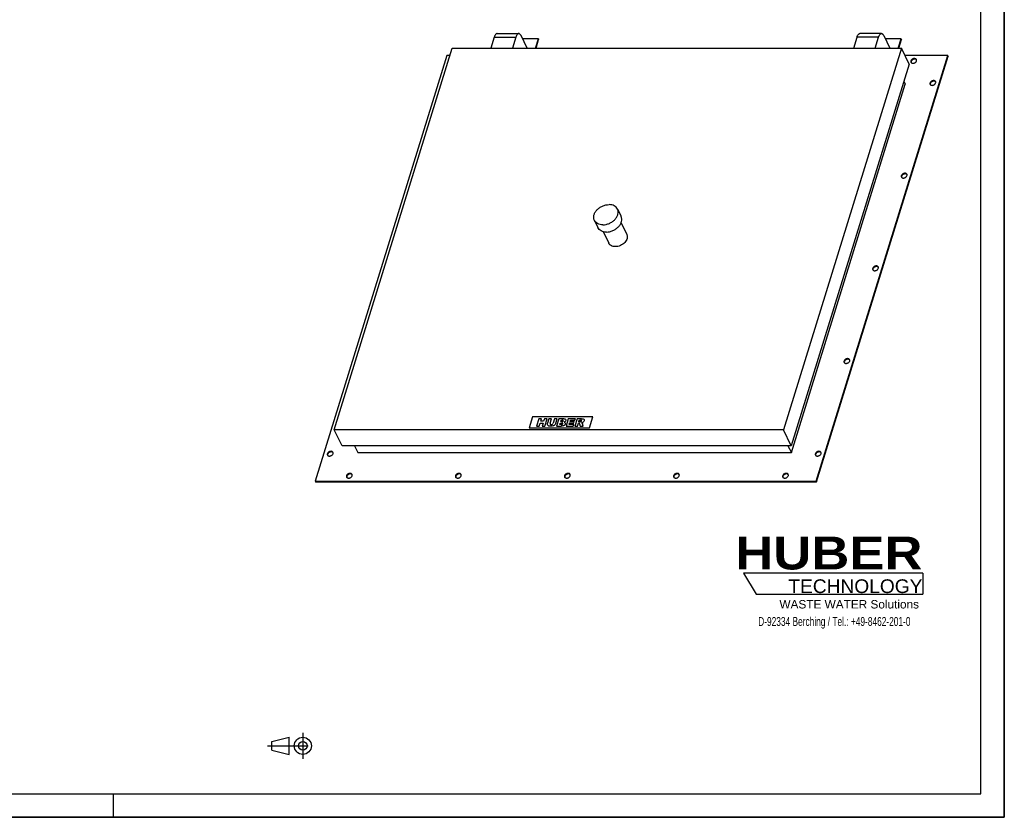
# Model space of a CAD drawing. Header units: millimetres. Extents: x 0 to 4200, y 0 to 2970.
# Tile 4 of 5: x 2100 to 4200, y 0 to 1702. Entities that reach past the tile are written whole.
import ezdxf

# ---------------------------------------------------------------- set-up
doc = ezdxf.new("R2010")
doc.units = ezdxf.units.MM
doc.header["$LTSCALE"] = 231
doc.linetypes.add('CENTER', pattern=[0.6, 0.375, -0.075, 0.075, -0.075])
doc.layers.get('0').update_dxf_attribs({"linetype": 'CONTINUOUS'})
for name, color, linetype in [('_ACHSEN', 7, 'CONTINUOUS'), ('_KURVEN', 7, 'CONTINUOUS'), ('HUBER_Logo_BL2', 7, 'CONTINUOUS')]:
    doc.layers.add(name, color=color, linetype=linetype)
doc.styles.get("Standard").update_dxf_attribs({"font": 'txt', "width": 0.7})
doc.styles.add('TEXTSTYLE_2', font='ariblk.ttf')
doc.styles.add('TEXTSTYLE_3', font='arial.ttf')

# ---------------------------------------------------------------- blocks, each defined once
blk = doc.blocks.new('HUBER_LOGO_BL2', base_point=(3837.5, 503.7))
at = {"layer": 'HUBER_Logo_BL2', "color": 5, "linetype": 'CONTINUOUS'}
for p, q in [((4026.4, 521), (3643.9, 521)), ((3643.9, 521), (3670.9, 476)), ((4026.4, 521), (4026.4, 476)), ((3670.9, 476), (4026.4, 476))]:
    blk.add_line(p, q, dxfattribs=at)
at = {"layer": 'HUBER_Logo_BL2', "color": 2, "linetype": 'CONTINUOUS', "attachment_point": 3, "line_spacing_factor": 0.78}
for s, insert, char_height, width, style in [('HUBER\\P\\fArial;\\H29.25;TECHNOLOGY ', (4025.4, 599.1), 70.2, 387.672, 'TEXTSTYLE_2'), ('WASTE WATER Solutions', (4018, 463.6), 18, 297.033, 'TEXTSTYLE_3')]:
    blk.add_mtext(s, dxfattribs=dict(at, insert=insert, char_height=char_height, width=width, style=style))
at = {"layer": 'HUBER_Logo_BL2', "color": 2, "linetype": 'CONTINUOUS', "insert": (3837.5, 427.4), "char_height": 19, "width": 810.893, "attachment_point": 2, "line_spacing_factor": 0.96}
blk.add_mtext('D-92334 Berching / Tel.: +49-8462-201-0', dxfattribs=at)
blk = doc.blocks.new('PROJEKTIONSMETHODE_1_BL3', base_point=(2680, 152.5))
at = {"color": 2, "linetype": 'CONTINUOUS'}
for p, q in [((2637.8, 161.7), (2674.5, 170.8)), ((2674.5, 134.2), (2674.5, 170.8)), ((2637.8, 143.3), (2637.8, 161.7)), ((2637.8, 143.3), (2674.5, 134.2))]:
    blk.add_line(p, q, dxfattribs=at)
at = {"color": 2, "linetype": 'CENTER'}
for p, q in [((2703.8, 180), (2703.8, 125)), ((2628.7, 152.5), (2731.3, 152.5))]:
    blk.add_line(p, q, dxfattribs=at)
at = {"color": 2, "linetype": 'CONTINUOUS'}
for radius in [18.3, 9.17]:
    blk.add_circle((2703.8, 152.5), radius, dxfattribs=at)

msp = doc.modelspace()

# ---------------------------------------------------------------- linework, layer by layer
at = {"color": 7, "linetype": 'CONTINUOUS'}
for p, q in [((4200, 0), (4200, 2970)), ((3112.212, 1664.925), (3105.053, 1641.759)), ((3118.313, 1672.493), (3164.366, 1672.493)), ((3158.265, 1664.925), (3151.106, 1641.759)), ((3182.163, 1641.759), (3169.207, 1668.16)), ((3206.205, 1661.133), (3172.656, 1661.133)), ((3200.219, 1641.759), (3206.205, 1661.133)), ((3201.213, 1641.759), (3206.816, 1659.889)), ((3206.205, 1661.133), (3206.816, 1659.889)), ((3878.744, 1641.759), (3885.903, 1664.925)), ((3938.057, 1672.493), (3892.004, 1672.493)), ((3924.797, 1641.759), (3931.956, 1664.925)), ((3942.899, 1668.16), (3955.854, 1641.759)), ((3979.897, 1661.133), (3946.347, 1661.133)), ((3973.91, 1641.759), (3979.897, 1661.133)), ((3974.904, 1641.759), (3980.507, 1659.889)), ((3979.897, 1661.133), (3980.507, 1659.889)), ((2770.802, 827.099), (3022.551, 1641.759)), ((3022.551, 1641.759), (3980.454, 1641.759)), ((3980.454, 1641.759), (3728.705, 827.099)), ((3997.232, 1607.571), (3980.454, 1641.759)), ((3011.1, 1625.883), (2730.303, 717.224)), ((3017.645, 1625.883), (3011.1, 1625.883)), ((3798.734, 717.224), (4079.531, 1625.883)), ((3799.344, 715.98), (4080.141, 1624.64)), ((4079.531, 1625.883), (3988.245, 1625.883)), ((4079.531, 1625.883), (4080.141, 1624.64)), ((3997.232, 1607.571), (3745.483, 792.911)), ((3745.773, 778.323), (3988.807, 1564.783)), ((3985.863, 1570.782), (3988.807, 1564.783)), ((2787.579, 792.911), (2770.802, 827.099)), ((3728.705, 827.099), (2770.802, 827.099)), ((3745.483, 792.911), (3728.705, 827.099)), ((3745.483, 792.911), (2787.579, 792.911)), ((2813.869, 792.911), (2821.027, 778.323)), ((2821.027, 778.323), (3745.773, 778.323)), ((3738.614, 792.911), (3745.773, 778.323)), ((2730.303, 717.224), (2730.913, 715.98)), ((2730.303, 717.224), (3798.734, 717.224)), ((2730.913, 715.98), (3799.344, 715.98)), ((3798.734, 717.224), (3799.344, 715.98)), ((0, 0), (4200, 0))]:
    msp.add_line(p, q, dxfattribs=at)
at = {"color": 3, "linetype": 'CONTINUOUS'}
for p, q in [((4200, 2970), (4200, 0)), ((2300, 0), (2300, 50)), ((4200, 0), (0, 0))]:
    msp.add_line(p, q, dxfattribs=at)
at = {"color": 5, "linetype": 'CONTINUOUS'}
for p, q in [((4150, 50), (4150, 2920)), ((50, 50), (4150, 50))]:
    msp.add_line(p, q, dxfattribs=at)
at = {"color": 9, "linetype": 'CONTINUOUS'}
for p, q in [((3112.212, 1664.925), (3158.265, 1664.925)), ((3931.956, 1664.925), (3885.903, 1664.925))]:
    msp.add_line(p, q, dxfattribs=at)
at = {"color": 7, "linetype": 'CONTINUOUS'}
for points, knots in [([(3118.313, 1672.493), (3118.018, 1672.493), (3117.407, 1672.402), (3116.525, 1672.003), (3115.678, 1671.359), (3114.536, 1670.115), (3113.277, 1667.963), (3112.548, 1666.012), (3112.212, 1664.925)], [0, 0, 0, 0, 0.0859084, 0.1775402, 0.27940988, 0.39440343, 0.66812713, 1, 1, 1, 1]), ([(3164.366, 1672.493), (3164.072, 1672.493), (3163.46, 1672.402), (3162.578, 1672.003), (3161.731, 1671.359), (3160.589, 1670.115), (3159.33, 1667.963), (3158.601, 1666.012), (3158.265, 1664.925)], [0, 0, 0, 0, 0.0859084, 0.1775402, 0.27940988, 0.39440343, 0.66812713, 1, 1, 1, 1]), ([(3169.207, 1668.16), (3168.892, 1668.803), (3168.236, 1669.956), (3167.054, 1671.364), (3165.764, 1672.271), (3164.809, 1672.493), (3164.366, 1672.493)], [0, 0, 0, 0, 0.31594779, 0.58208423, 0.80455749, 1, 1, 1, 1]), ([(3885.903, 1664.925), (3886.239, 1666.012), (3886.969, 1667.963), (3888.227, 1670.115), (3889.369, 1671.359), (3890.217, 1672.003), (3891.098, 1672.402), (3891.71, 1672.493), (3892.004, 1672.493)], [0, 0, 0, 0, 0.33187287, 0.60559657, 0.72059012, 0.8224598, 0.9140916, 1, 1, 1, 1]), ([(3931.956, 1664.925), (3932.292, 1666.012), (3933.022, 1667.963), (3934.28, 1670.115), (3935.422, 1671.359), (3936.27, 1672.003), (3937.151, 1672.402), (3937.763, 1672.493), (3938.057, 1672.493)], [0, 0, 0, 0, 0.33187287, 0.60559657, 0.72059012, 0.8224598, 0.9140916, 1, 1, 1, 1]), ([(3938.057, 1672.493), (3938.501, 1672.493), (3939.456, 1672.271), (3940.745, 1671.364), (3941.927, 1669.956), (3942.583, 1668.803), (3942.899, 1668.16)], [0, 0, 0, 0, 0.19544251, 0.41791577, 0.68405221, 1, 1, 1, 1])]:
    msp.add_open_spline(points, degree=3, knots=knots, dxfattribs=at)
at = {"layer": '_ACHSEN', "color": 7, "linetype": 'CONTINUOUS'}
for p, q in [((3374.997, 1298.138), (3382.623, 1282.598)), ((3325.622, 1273.908), (3333.248, 1258.368)), ((3382.531, 1268.485), (3394.66, 1243.769)), ((3344.467, 1249.807), (3356.596, 1225.09))]:
    msp.add_line(p, q, dxfattribs=at)
for points, knots in [([(4012.656, 1616.996), (4012.435, 1617.446), (4011.752, 1618.283), (4010.258, 1619.047), (4008.456, 1619.309), (4006.515, 1619.069), (4004.607, 1618.354), (4002.434, 1616.93), (4001.196, 1615.307), (4000.834, 1614.133)], [0, 0, 0, 0, 0.10245496, 0.21314571, 0.33593286, 0.46959319, 0.60933221, 0.74866057, 1, 1, 1, 1]), ([(4012.898, 1616.342), (4012.601, 1616.725), (4011.801, 1617.398), (4010.271, 1617.941), (4008.515, 1618.038), (4006.677, 1617.693), (4004.905, 1616.935), (4002.909, 1615.528), (4001.784, 1613.991), (4001.444, 1612.89)], [0, 0, 0, 0, 0.10397575, 0.21770788, 0.34280616, 0.47700441, 0.61553922, 0.75260049, 1, 1, 1, 1]), ([(4000.834, 1614.133), (4000.685, 1613.652), (4000.536, 1612.666), (4000.778, 1611.691), (4000.985, 1611.269)], [0, 0, 0, 0, 0.51739376, 1, 1, 1, 1]), ([(4000.985, 1611.269), (4001.206, 1610.82), (4001.889, 1609.983), (4003.383, 1609.219), (4005.185, 1608.957), (4007.126, 1609.197), (4009.034, 1609.912), (4011.207, 1611.336), (4012.445, 1612.959), (4012.807, 1614.133)], [0, 0, 0, 0, 0.10245496, 0.21314571, 0.33593286, 0.46959319, 0.60933221, 0.74866057, 1, 1, 1, 1]), ([(4001.444, 1612.89), (4001.33, 1612.523), (4001.192, 1611.783), (4001.264, 1611.03), (4001.354, 1610.681)], [0, 0, 0, 0, 0.51538626, 1, 1, 1, 1]), ([(4012.807, 1614.133), (4012.956, 1614.614), (4013.105, 1615.599), (4012.863, 1616.575), (4012.656, 1616.996)], [0, 0, 0, 0, 0.51739376, 1, 1, 1, 1]), ([(4041.573, 1567.133), (4041.425, 1566.652), (4041.276, 1565.667), (4041.518, 1564.692), (4041.725, 1564.27)], [0, 0, 0, 0, 0.51739376, 1, 1, 1, 1]), ([(4053.395, 1569.997), (4053.175, 1570.446), (4052.491, 1571.284), (4050.997, 1572.047), (4049.196, 1572.309), (4047.255, 1572.07), (4045.346, 1571.354), (4043.174, 1569.93), (4041.936, 1568.307), (4041.573, 1567.133)], [0, 0, 0, 0, 0.10245496, 0.21314571, 0.33593286, 0.46959319, 0.60933221, 0.74866057, 1, 1, 1, 1]), ([(4041.725, 1564.27), (4041.945, 1563.82), (4042.629, 1562.983), (4044.123, 1562.22), (4045.925, 1561.957), (4047.866, 1562.197), (4049.774, 1562.912), (4051.946, 1564.336), (4053.184, 1565.96), (4053.547, 1567.133)], [0, 0, 0, 0, 0.10245496, 0.21314571, 0.33593286, 0.46959319, 0.60933221, 0.74866057, 1, 1, 1, 1]), ([(4042.183, 1565.89), (4042.07, 1565.524), (4041.932, 1564.783), (4042.004, 1564.031), (4042.093, 1563.681)], [0, 0, 0, 0, 0.51538626, 1, 1, 1, 1]), ([(4053.637, 1569.343), (4053.34, 1569.726), (4052.54, 1570.398), (4051.011, 1570.941), (4049.254, 1571.039), (4047.417, 1570.693), (4045.645, 1569.936), (4043.649, 1568.528), (4042.524, 1566.992), (4042.183, 1565.89)], [0, 0, 0, 0, 0.10397575, 0.21770788, 0.34280616, 0.47700441, 0.61553922, 0.75260049, 1, 1, 1, 1]), ([(4053.547, 1567.133), (4053.696, 1567.615), (4053.844, 1568.6), (4053.602, 1569.575), (4053.395, 1569.997)], [0, 0, 0, 0, 0.51739376, 1, 1, 1, 1]), ([(3980.451, 1369.343), (3980.303, 1368.862), (3980.154, 1367.877), (3980.396, 1366.901), (3980.603, 1366.48)], [0, 0, 0, 0, 0.51739376, 1, 1, 1, 1]), ([(3992.274, 1372.207), (3992.053, 1372.656), (3991.37, 1373.494), (3989.875, 1374.257), (3988.074, 1374.519), (3986.133, 1374.279), (3984.225, 1373.564), (3982.052, 1372.14), (3980.814, 1370.517), (3980.451, 1369.343)], [0, 0, 0, 0, 0.10245496, 0.21314571, 0.33593286, 0.46959319, 0.60933221, 0.74866057, 1, 1, 1, 1]), ([(3980.603, 1366.48), (3980.824, 1366.03), (3981.507, 1365.193), (3983.001, 1364.429), (3984.803, 1364.167), (3986.744, 1364.407), (3988.652, 1365.122), (3990.825, 1366.546), (3992.063, 1368.17), (3992.425, 1369.343)], [0, 0, 0, 0, 0.10245496, 0.21314571, 0.33593286, 0.46959319, 0.60933221, 0.74866057, 1, 1, 1, 1]), ([(3981.062, 1368.1), (3980.948, 1367.734), (3980.81, 1366.993), (3980.882, 1366.24), (3980.972, 1365.891)], [0, 0, 0, 0, 0.51538626, 1, 1, 1, 1]), ([(3992.516, 1371.553), (3992.218, 1371.936), (3991.419, 1372.608), (3989.889, 1373.151), (3988.133, 1373.249), (3986.295, 1372.903), (3984.523, 1372.146), (3982.527, 1370.738), (3981.402, 1369.202), (3981.062, 1368.1)], [0, 0, 0, 0, 0.10397575, 0.21770788, 0.34280616, 0.47700441, 0.61553922, 0.75260049, 1, 1, 1, 1]), ([(3992.425, 1369.343), (3992.574, 1369.824), (3992.723, 1370.81), (3992.481, 1371.785), (3992.274, 1372.207)], [0, 0, 0, 0, 0.51739376, 1, 1, 1, 1]), ([(3325.622, 1273.908), (3325.227, 1274.714), (3324.582, 1276.418), (3323.927, 1280.099), (3324.399, 1285.085), (3326.848, 1290.93), (3330.949, 1296.376), (3336.404, 1301.065), (3342.834, 1304.688), (3349.788, 1306.995), (3354.611, 1307.564), (3356.967, 1307.564)], [0, 0, 0, 0, 0.05052474, 0.10188058, 0.20948639, 0.32689501, 0.4544748, 0.58990062, 0.72912664, 0.86736053, 1, 1, 1, 1]), ([(3374.997, 1298.138), (3374.285, 1299.589), (3372.294, 1302.33), (3368.033, 1305.348), (3362.776, 1307.185), (3358.947, 1307.564), (3356.967, 1307.564)], [0, 0, 0, 0, 0.2268552, 0.46504579, 0.72205395, 1, 1, 1, 1]), ([(3343.653, 1264.481), (3346.009, 1264.481), (3350.831, 1265.05), (3357.786, 1267.358), (3364.216, 1270.981), (3369.671, 1275.67), (3373.772, 1281.115), (3376.221, 1286.961), (3376.692, 1291.947), (3376.037, 1295.628), (3375.393, 1297.332), (3374.997, 1298.138)], [0, 0, 0, 0, 0.13263947, 0.27087336, 0.41009938, 0.5455252, 0.67310499, 0.79051361, 0.89811942, 0.94947526, 1, 1, 1, 1]), ([(3351.279, 1248.941), (3353.635, 1248.941), (3358.457, 1249.51), (3365.412, 1251.818), (3371.842, 1255.44), (3377.297, 1260.13), (3381.398, 1265.575), (3383.847, 1271.42), (3384.318, 1276.406), (3383.663, 1280.087), (3383.019, 1281.792), (3382.623, 1282.598)], [0, 0, 0, 0, 0.13263947, 0.27087336, 0.41009938, 0.5455252, 0.67310499, 0.79051361, 0.89811942, 0.94947526, 1, 1, 1, 1]), ([(3343.653, 1264.481), (3341.672, 1264.481), (3337.843, 1264.861), (3332.586, 1266.698), (3328.325, 1269.716), (3326.334, 1272.457), (3325.622, 1273.908)], [0, 0, 0, 0, 0.27794605, 0.53495421, 0.7731448, 1, 1, 1, 1]), ([(3351.279, 1248.941), (3349.298, 1248.941), (3345.47, 1249.32), (3340.212, 1251.158), (3335.951, 1254.176), (3333.96, 1256.917), (3333.248, 1258.368)], [0, 0, 0, 0, 0.27794605, 0.53495421, 0.7731448, 1, 1, 1, 1]), ([(3394.66, 1243.769), (3394.965, 1243.148), (3395.462, 1241.834), (3395.967, 1238.996), (3395.603, 1235.152), (3393.715, 1230.646), (3390.555, 1226.448), (3386.345, 1222.832), (3379.836, 1219.159), (3374.186, 1217.823), (3370.496, 1217.823)], [0, 0, 0, 0, 0.05059755, 0.10202738, 0.20978826, 0.32736607, 0.4551297, 0.59075066, 0.73017731, 1, 1, 1, 1]), ([(3370.496, 1217.823), (3368.97, 1217.823), (3366.018, 1218.115), (3361.965, 1219.532), (3358.68, 1221.858), (3357.145, 1223.971), (3356.596, 1225.09)], [0, 0, 0, 0, 0.27794605, 0.53495421, 0.7731448, 1, 1, 1, 1]), ([(3931.152, 1174.417), (3930.931, 1174.866), (3930.248, 1175.704), (3928.754, 1176.467), (3926.952, 1176.729), (3925.011, 1176.489), (3923.103, 1175.774), (3920.931, 1174.35), (3919.692, 1172.727), (3919.33, 1171.553)], [0, 0, 0, 0, 0.10245496, 0.21314571, 0.33593286, 0.46959319, 0.60933221, 0.74866057, 1, 1, 1, 1]), ([(3919.33, 1171.553), (3919.181, 1171.072), (3919.032, 1170.087), (3919.274, 1169.111), (3919.481, 1168.69)], [0, 0, 0, 0, 0.51739376, 1, 1, 1, 1]), ([(3919.481, 1168.69), (3919.702, 1168.24), (3920.385, 1167.403), (3921.88, 1166.639), (3923.681, 1166.377), (3925.622, 1166.617), (3927.531, 1167.332), (3929.703, 1168.756), (3930.941, 1170.38), (3931.304, 1171.553)], [0, 0, 0, 0, 0.10245496, 0.21314571, 0.33593286, 0.46959319, 0.60933221, 0.74866057, 1, 1, 1, 1]), ([(3919.94, 1170.31), (3919.827, 1169.944), (3919.688, 1169.203), (3919.76, 1168.45), (3919.85, 1168.101)], [0, 0, 0, 0, 0.51538626, 1, 1, 1, 1]), ([(3931.394, 1173.763), (3931.097, 1174.146), (3930.297, 1174.818), (3928.767, 1175.361), (3927.011, 1175.458), (3925.173, 1175.113), (3923.401, 1174.355), (3921.405, 1172.948), (3920.28, 1171.412), (3919.94, 1170.31)], [0, 0, 0, 0, 0.10397575, 0.21770788, 0.34280616, 0.47700441, 0.61553922, 0.75260049, 1, 1, 1, 1]), ([(3931.304, 1171.553), (3931.452, 1172.034), (3931.601, 1173.02), (3931.359, 1173.995), (3931.152, 1174.417)], [0, 0, 0, 0, 0.51739376, 1, 1, 1, 1]), ([(3858.208, 973.763), (3858.059, 973.282), (3857.911, 972.297), (3858.153, 971.321), (3858.36, 970.9)], [0, 0, 0, 0, 0.51739376, 1, 1, 1, 1]), ([(3870.03, 976.627), (3869.81, 977.076), (3869.126, 977.913), (3867.632, 978.677), (3865.83, 978.939), (3863.889, 978.699), (3861.981, 977.984), (3859.809, 976.56), (3858.571, 974.937), (3858.208, 973.763)], [0, 0, 0, 0, 0.10245496, 0.21314571, 0.33593286, 0.46959319, 0.60933221, 0.74866057, 1, 1, 1, 1]), ([(3858.36, 970.9), (3858.58, 970.45), (3859.264, 969.613), (3860.758, 968.849), (3862.56, 968.587), (3864.5, 968.827), (3866.409, 969.542), (3868.581, 970.966), (3869.819, 972.589), (3870.182, 973.763)], [0, 0, 0, 0, 0.10245496, 0.21314571, 0.33593286, 0.46959319, 0.60933221, 0.74866057, 1, 1, 1, 1]), ([(3858.818, 972.52), (3858.705, 972.154), (3858.566, 971.413), (3858.638, 970.66), (3858.728, 970.311)], [0, 0, 0, 0, 0.51538626, 1, 1, 1, 1]), ([(3870.272, 975.973), (3869.975, 976.356), (3869.175, 977.028), (3867.645, 977.571), (3865.889, 977.668), (3864.052, 977.323), (3862.279, 976.565), (3860.283, 975.158), (3859.159, 973.622), (3858.818, 972.52)], [0, 0, 0, 0, 0.10397575, 0.21770788, 0.34280616, 0.47700441, 0.61553922, 0.75260049, 1, 1, 1, 1]), ([(3870.182, 973.763), (3870.331, 974.244), (3870.479, 975.23), (3870.237, 976.205), (3870.03, 976.627)], [0, 0, 0, 0, 0.51739376, 1, 1, 1, 1]), ([(2768.109, 778.837), (2767.889, 779.286), (2767.206, 780.123), (2765.711, 780.887), (2763.91, 781.149), (2761.969, 780.909), (2760.06, 780.194), (2757.888, 778.77), (2756.65, 777.147), (2756.287, 775.973)], [0, 0, 0, 0, 0.10245496, 0.21314571, 0.33593286, 0.46959319, 0.60933221, 0.74866057, 1, 1, 1, 1]), ([(2768.351, 778.183), (2768.054, 778.565), (2767.255, 779.238), (2765.725, 779.781), (2763.968, 779.878), (2762.131, 779.533), (2760.359, 778.775), (2758.363, 777.368), (2757.238, 775.832), (2756.897, 774.73)], [0, 0, 0, 0, 0.10397575, 0.21770788, 0.34280616, 0.47700441, 0.61553922, 0.75260049, 1, 1, 1, 1]), ([(2768.261, 775.973), (2768.41, 776.454), (2768.558, 777.44), (2768.316, 778.415), (2768.109, 778.837)], [0, 0, 0, 0, 0.51739376, 1, 1, 1, 1]), ([(3808.908, 778.837), (3808.688, 779.286), (3808.005, 780.123), (3806.51, 780.887), (3804.709, 781.149), (3802.768, 780.909), (3800.859, 780.194), (3798.687, 778.77), (3797.449, 777.147), (3797.086, 775.973)], [0, 0, 0, 0, 0.10245496, 0.21314571, 0.33593286, 0.46959319, 0.60933221, 0.74866057, 1, 1, 1, 1]), ([(3809.15, 778.183), (3808.853, 778.565), (3808.053, 779.238), (3806.524, 779.781), (3804.767, 779.878), (3802.93, 779.533), (3801.158, 778.775), (3799.162, 777.368), (3798.037, 775.832), (3797.696, 774.73)], [0, 0, 0, 0, 0.10397575, 0.21770788, 0.34280616, 0.47700441, 0.61553922, 0.75260049, 1, 1, 1, 1]), ([(3809.06, 775.973), (3809.209, 776.454), (3809.357, 777.44), (3809.115, 778.415), (3808.908, 778.837)], [0, 0, 0, 0, 0.51739376, 1, 1, 1, 1]), ([(2756.287, 775.973), (2756.139, 775.492), (2755.99, 774.507), (2756.232, 773.531), (2756.439, 773.11)], [0, 0, 0, 0, 0.51739376, 1, 1, 1, 1]), ([(2756.439, 773.11), (2756.66, 772.66), (2757.343, 771.823), (2758.837, 771.059), (2760.639, 770.797), (2762.58, 771.037), (2764.488, 771.752), (2766.66, 773.176), (2767.898, 774.799), (2768.261, 775.973)], [0, 0, 0, 0, 0.10245496, 0.21314571, 0.33593286, 0.46959319, 0.60933221, 0.74866057, 1, 1, 1, 1]), ([(2756.897, 774.73), (2756.784, 774.364), (2756.646, 773.623), (2756.718, 772.87), (2756.807, 772.521)], [0, 0, 0, 0, 0.51538626, 1, 1, 1, 1]), ([(3797.086, 775.973), (3796.938, 775.492), (3796.789, 774.507), (3797.031, 773.531), (3797.238, 773.11)], [0, 0, 0, 0, 0.51739376, 1, 1, 1, 1]), ([(3797.238, 773.11), (3797.459, 772.66), (3798.142, 771.823), (3799.636, 771.059), (3801.438, 770.797), (3803.379, 771.037), (3805.287, 771.752), (3807.459, 773.176), (3808.697, 774.799), (3809.06, 775.973)], [0, 0, 0, 0, 0.10245496, 0.21314571, 0.33593286, 0.46959319, 0.60933221, 0.74866057, 1, 1, 1, 1]), ([(3797.696, 774.73), (3797.583, 774.364), (3797.445, 773.623), (3797.517, 772.87), (3797.606, 772.521)], [0, 0, 0, 0, 0.51538626, 1, 1, 1, 1]), ([(2797.027, 728.973), (2796.878, 728.492), (2796.73, 727.507), (2796.972, 726.532), (2797.179, 726.11)], [0, 0, 0, 0, 0.51739376, 1, 1, 1, 1]), ([(2808.849, 731.837), (2808.629, 732.287), (2807.945, 733.124), (2806.451, 733.887), (2804.649, 734.149), (2802.708, 733.91), (2800.8, 733.195), (2798.628, 731.77), (2797.39, 730.147), (2797.027, 728.973)], [0, 0, 0, 0, 0.10245496, 0.21314571, 0.33593286, 0.46959319, 0.60933221, 0.74866057, 1, 1, 1, 1]), ([(2797.179, 726.11), (2797.399, 725.66), (2798.083, 724.823), (2799.577, 724.06), (2801.379, 723.797), (2803.319, 724.037), (2805.228, 724.752), (2807.4, 726.177), (2808.638, 727.8), (2809.001, 728.973)], [0, 0, 0, 0, 0.10245496, 0.21314571, 0.33593286, 0.46959319, 0.60933221, 0.74866057, 1, 1, 1, 1]), ([(2797.637, 727.73), (2797.524, 727.364), (2797.385, 726.624), (2797.457, 725.871), (2797.547, 725.522)], [0, 0, 0, 0, 0.51538626, 1, 1, 1, 1]), ([(2809.091, 731.183), (2808.794, 731.566), (2807.994, 732.238), (2806.464, 732.782), (2804.708, 732.879), (2802.871, 732.534), (2801.098, 731.776), (2799.102, 730.368), (2797.978, 728.832), (2797.637, 727.73)], [0, 0, 0, 0, 0.10397575, 0.21770788, 0.34280616, 0.47700441, 0.61553922, 0.75260049, 1, 1, 1, 1]), ([(2809.001, 728.973), (2809.15, 729.455), (2809.298, 730.44), (2809.056, 731.415), (2808.849, 731.837)], [0, 0, 0, 0, 0.51739376, 1, 1, 1, 1]), ([(3029.595, 728.973), (3029.446, 728.492), (3029.298, 727.507), (3029.54, 726.532), (3029.747, 726.11)], [0, 0, 0, 0, 0.51739376, 1, 1, 1, 1]), ([(3041.417, 731.837), (3041.196, 732.287), (3040.513, 733.124), (3039.019, 733.887), (3037.217, 734.149), (3035.276, 733.91), (3033.368, 733.195), (3031.196, 731.77), (3029.958, 730.147), (3029.595, 728.973)], [0, 0, 0, 0, 0.10245496, 0.21314571, 0.33593286, 0.46959319, 0.60933221, 0.74866057, 1, 1, 1, 1]), ([(3029.747, 726.11), (3029.967, 725.66), (3030.65, 724.823), (3032.145, 724.06), (3033.946, 723.797), (3035.887, 724.037), (3037.796, 724.752), (3039.968, 726.177), (3041.206, 727.8), (3041.569, 728.973)], [0, 0, 0, 0, 0.10245496, 0.21314571, 0.33593286, 0.46959319, 0.60933221, 0.74866057, 1, 1, 1, 1]), ([(3030.205, 727.73), (3030.092, 727.364), (3029.953, 726.624), (3030.025, 725.871), (3030.115, 725.522)], [0, 0, 0, 0, 0.51538626, 1, 1, 1, 1]), ([(3041.659, 731.183), (3041.362, 731.566), (3040.562, 732.238), (3039.032, 732.782), (3037.276, 732.879), (3035.439, 732.534), (3033.666, 731.776), (3031.67, 730.368), (3030.545, 728.832), (3030.205, 727.73)], [0, 0, 0, 0, 0.10397575, 0.21770788, 0.34280616, 0.47700441, 0.61553922, 0.75260049, 1, 1, 1, 1]), ([(3041.569, 728.973), (3041.717, 729.455), (3041.866, 730.44), (3041.624, 731.415), (3041.417, 731.837)], [0, 0, 0, 0, 0.51739376, 1, 1, 1, 1]), ([(3262.163, 728.973), (3262.014, 728.492), (3261.865, 727.507), (3262.107, 726.532), (3262.314, 726.11)], [0, 0, 0, 0, 0.51739376, 1, 1, 1, 1]), ([(3273.985, 731.837), (3273.764, 732.287), (3273.081, 733.124), (3271.587, 733.887), (3269.785, 734.149), (3267.844, 733.91), (3265.936, 733.195), (3263.764, 731.77), (3262.526, 730.147), (3262.163, 728.973)], [0, 0, 0, 0, 0.10245496, 0.21314571, 0.33593286, 0.46959319, 0.60933221, 0.74866057, 1, 1, 1, 1]), ([(3262.314, 726.11), (3262.535, 725.66), (3263.218, 724.823), (3264.713, 724.06), (3266.514, 723.797), (3268.455, 724.037), (3270.364, 724.752), (3272.536, 726.177), (3273.774, 727.8), (3274.137, 728.973)], [0, 0, 0, 0, 0.10245496, 0.21314571, 0.33593286, 0.46959319, 0.60933221, 0.74866057, 1, 1, 1, 1]), ([(3262.773, 727.73), (3262.66, 727.364), (3262.521, 726.624), (3262.593, 725.871), (3262.683, 725.522)], [0, 0, 0, 0, 0.51538626, 1, 1, 1, 1]), ([(3274.227, 731.183), (3273.93, 731.566), (3273.13, 732.238), (3271.6, 732.782), (3269.844, 732.879), (3268.006, 732.534), (3266.234, 731.776), (3264.238, 730.368), (3263.113, 728.832), (3262.773, 727.73)], [0, 0, 0, 0, 0.10397575, 0.21770788, 0.34280616, 0.47700441, 0.61553922, 0.75260049, 1, 1, 1, 1]), ([(3274.137, 728.973), (3274.285, 729.455), (3274.434, 730.44), (3274.192, 731.415), (3273.985, 731.837)], [0, 0, 0, 0, 0.51739376, 1, 1, 1, 1]), ([(3494.731, 728.973), (3494.582, 728.492), (3494.433, 727.507), (3494.675, 726.532), (3494.882, 726.11)], [0, 0, 0, 0, 0.51739376, 1, 1, 1, 1]), ([(3506.553, 731.837), (3506.332, 732.287), (3505.649, 733.124), (3504.155, 733.887), (3502.353, 734.149), (3500.412, 733.91), (3498.504, 733.195), (3496.331, 731.77), (3495.093, 730.147), (3494.731, 728.973)], [0, 0, 0, 0, 0.10245496, 0.21314571, 0.33593286, 0.46959319, 0.60933221, 0.74866057, 1, 1, 1, 1]), ([(3494.882, 726.11), (3495.103, 725.66), (3495.786, 724.823), (3497.281, 724.06), (3499.082, 723.797), (3501.023, 724.037), (3502.931, 724.752), (3505.104, 726.177), (3506.342, 727.8), (3506.705, 728.973)], [0, 0, 0, 0, 0.10245496, 0.21314571, 0.33593286, 0.46959319, 0.60933221, 0.74866057, 1, 1, 1, 1]), ([(3495.341, 727.73), (3495.228, 727.364), (3495.089, 726.624), (3495.161, 725.871), (3495.251, 725.522)], [0, 0, 0, 0, 0.51538626, 1, 1, 1, 1]), ([(3506.795, 731.183), (3506.498, 731.566), (3505.698, 732.238), (3504.168, 732.782), (3502.412, 732.879), (3500.574, 732.534), (3498.802, 731.776), (3496.806, 730.368), (3495.681, 728.832), (3495.341, 727.73)], [0, 0, 0, 0, 0.10397575, 0.21770788, 0.34280616, 0.47700441, 0.61553922, 0.75260049, 1, 1, 1, 1]), ([(3506.705, 728.973), (3506.853, 729.455), (3507.002, 730.44), (3506.76, 731.415), (3506.553, 731.837)], [0, 0, 0, 0, 0.51739376, 1, 1, 1, 1]), ([(3727.299, 728.973), (3727.15, 728.492), (3727.001, 727.507), (3727.243, 726.532), (3727.45, 726.11)], [0, 0, 0, 0, 0.51739376, 1, 1, 1, 1]), ([(3739.121, 731.837), (3738.9, 732.287), (3738.217, 733.124), (3736.723, 733.887), (3734.921, 734.149), (3732.98, 733.91), (3731.072, 733.195), (3728.899, 731.77), (3727.661, 730.147), (3727.299, 728.973)], [0, 0, 0, 0, 0.10245496, 0.21314571, 0.33593286, 0.46959319, 0.60933221, 0.74866057, 1, 1, 1, 1]), ([(3727.45, 726.11), (3727.671, 725.66), (3728.354, 724.823), (3729.848, 724.06), (3731.65, 723.797), (3733.591, 724.037), (3735.499, 724.752), (3737.672, 726.177), (3738.91, 727.8), (3739.272, 728.973)], [0, 0, 0, 0, 0.10245496, 0.21314571, 0.33593286, 0.46959319, 0.60933221, 0.74866057, 1, 1, 1, 1]), ([(3727.909, 727.73), (3727.795, 727.364), (3727.657, 726.624), (3727.729, 725.871), (3727.819, 725.522)], [0, 0, 0, 0, 0.51538626, 1, 1, 1, 1]), ([(3739.363, 731.183), (3739.066, 731.566), (3738.266, 732.238), (3736.736, 732.782), (3734.98, 732.879), (3733.142, 732.534), (3731.37, 731.776), (3729.374, 730.368), (3728.249, 728.832), (3727.909, 727.73)], [0, 0, 0, 0, 0.10397575, 0.21770788, 0.34280616, 0.47700441, 0.61553922, 0.75260049, 1, 1, 1, 1]), ([(3739.272, 728.973), (3739.421, 729.455), (3739.57, 730.44), (3739.328, 731.415), (3739.121, 731.837)], [0, 0, 0, 0, 0.51739376, 1, 1, 1, 1])]:
    msp.add_open_spline(points, degree=3, knots=knots, dxfattribs=at)
at = {"layer": '_KURVEN', "color": 4, "linetype": 'CONTINUOUS'}
for p, q in [((3193.752, 854.516), (3186.49, 831.016)), ((3322.7, 854.516), (3193.752, 854.516)), ((3207.193, 850.599), (3202.352, 834.933)), ((3212.885, 850.599), (3207.193, 850.599)), ((3208.044, 834.933), (3210.002, 841.27)), ((3210.002, 841.27), (3216.222, 841.27)), ((3211.191, 845.117), (3212.885, 850.599)), ((3217.411, 845.117), (3211.191, 845.117)), ((3216.222, 841.27), (3214.264, 834.933)), ((3219.105, 850.599), (3217.411, 845.117)), ((3224.823, 850.599), (3219.105, 850.599)), ((3219.981, 834.933), (3224.823, 850.599)), ((3228.617, 850.599), (3225.731, 841.259)), ((3234.297, 850.599), (3228.617, 850.599)), ((3231.341, 841.035), (3234.297, 850.599)), ((3240.592, 850.599), (3237.637, 841.035)), ((3246.272, 850.599), (3240.592, 850.599)), ((3243.386, 841.259), (3246.272, 850.599)), ((3250.054, 850.599), (3245.213, 834.933)), ((3260.71, 850.599), (3250.054, 850.599)), ((3251.996, 838.299), (3252.977, 841.473)), ((3252.977, 841.473), (3255.867, 841.473)), ((3253.898, 844.454), (3254.816, 847.425)), ((3256.373, 844.454), (3253.898, 844.454)), ((3254.816, 847.425), (3257.329, 847.425)), ((3270.046, 850.599), (3265.205, 834.933)), ((3285.301, 850.599), (3270.046, 850.599)), ((3272.006, 838.481), (3272.961, 841.569)), ((3272.961, 841.569), (3281.819, 841.569)), ((3273.948, 844.764), (3274.717, 847.254)), ((3282.807, 844.764), (3273.948, 844.764)), ((3274.717, 847.254), (3284.267, 847.254)), ((3281.819, 841.569), (3282.807, 844.764)), ((3288.719, 850.599), (3283.878, 834.933)), ((3284.267, 847.254), (3285.301, 850.599)), ((3298.206, 850.599), (3288.719, 850.599)), ((3289.595, 834.933), (3291.56, 841.291)), ((3291.56, 841.291), (3292.062, 841.291)), ((3292.475, 844.251), (3293.459, 847.436)), ((3294.875, 844.251), (3292.475, 844.251)), ((3293.459, 847.436), (3295.959, 847.436)), ((3315.438, 831.016), (3322.7, 854.516)), ((3186.49, 831.016), (3315.438, 831.016)), ((3202.352, 834.933), (3208.044, 834.933)), ((3214.264, 834.933), (3219.981, 834.933)), ((3245.213, 834.933), (3255.039, 834.933)), ((3254.898, 838.299), (3251.996, 838.299)), ((3265.205, 834.933), (3280.736, 834.933)), ((3281.833, 838.481), (3272.006, 838.481)), ((3280.736, 834.933), (3281.833, 838.481)), ((3283.878, 834.933), (3289.595, 834.933)), ((3294.002, 839.72), (3295.564, 834.933)), ((3295.564, 834.933), (3301.997, 834.933)), ((3301.997, 834.933), (3300.633, 839.464))]:
    msp.add_line(p, q, dxfattribs=at)
for points in [[(3225.438, 838.608), (3225.398, 839.613), (3225.493, 840.49), (3225.731, 841.259)], [(3231.341, 841.035), (3231.077, 840.18), (3231.149, 839.517), (3231.553, 839.036)], [(3236.174, 839.026), (3236.872, 839.496), (3237.369, 840.169), (3237.637, 841.035)], [(3243.386, 841.259), (3243.099, 840.329), (3242.655, 839.464), (3242.062, 838.641)], [(3257.821, 841.045), (3257.504, 841.323), (3256.859, 841.473), (3255.867, 841.473)], [(3256.373, 844.454), (3257.253, 844.454), (3257.908, 844.583), (3258.339, 844.839)], [(3259.02, 847.04), (3258.747, 847.297), (3258.184, 847.425), (3257.329, 847.425)], [(3258.08, 839.934), (3258.222, 840.393), (3258.137, 840.767), (3257.821, 841.045)], [(3258.339, 844.839), (3258.771, 845.096), (3259.065, 845.48), (3259.217, 845.972)], [(3259.217, 845.972), (3259.356, 846.421), (3259.292, 846.784), (3259.02, 847.04)], [(3260.71, 850.599), (3262.482, 850.599), (3263.723, 850.225), (3264.447, 849.477)], [(3263.269, 844.314), (3262.676, 843.867), (3261.904, 843.525), (3260.958, 843.268)], [(3260.958, 843.268), (3262.191, 842.99), (3263.017, 842.531), (3263.44, 841.868)], [(3265.021, 846.698), (3264.734, 845.769), (3264.15, 844.978), (3263.269, 844.314)], [(3263.44, 841.868), (3263.864, 841.206), (3263.924, 840.383), (3263.617, 839.389)], [(3264.447, 849.477), (3265.171, 848.729), (3265.361, 847.799), (3265.021, 846.698)], [(3293.335, 840.92), (3293.003, 841.163), (3292.578, 841.291), (3292.062, 841.291)], [(3294.002, 839.72), (3293.8, 840.339), (3293.587, 840.735), (3293.335, 840.92)], [(3294.875, 844.251), (3295.126, 844.251), (3295.648, 844.315), (3296.448, 844.458)], [(3297.953, 847.027), (3297.663, 847.297), (3296.99, 847.436), (3295.959, 847.436)], [(3296.448, 844.458), (3296.845, 844.529), (3297.196, 844.689), (3297.52, 844.955)], [(3297.52, 844.955), (3297.836, 845.213), (3298.057, 845.523), (3298.163, 845.865)], [(3298.163, 845.865), (3298.318, 846.367), (3298.248, 846.752), (3297.953, 847.027)], [(3300.37, 842.459), (3299.81, 842.21), (3299.082, 842.007), (3298.178, 841.847)], [(3298.178, 841.847), (3298.794, 841.644), (3299.237, 841.451), (3299.482, 841.262)], [(3298.206, 850.599), (3299.965, 850.599), (3301.27, 850.471), (3302.121, 850.214)], [(3299.482, 841.262), (3299.653, 841.131), (3299.872, 840.864), (3300.141, 840.436)], [(3300.141, 840.436), (3300.403, 840.019), (3300.567, 839.699), (3300.633, 839.464)], [(3302.64, 843.992), (3302.014, 843.364), (3301.253, 842.851), (3300.37, 842.459)], [(3302.121, 850.214), (3302.971, 849.958), (3303.564, 849.477), (3303.922, 848.78)], [(3303.999, 846.25), (3303.728, 845.373), (3303.271, 844.625), (3302.64, 843.992)], [(3303.922, 848.78), (3304.278, 848.088), (3304.306, 847.244), (3303.999, 846.25)], [(3226.092, 836.805), (3225.679, 837.39), (3225.462, 837.989), (3225.438, 838.608)], [(3227.63, 835.454), (3227.015, 835.777), (3226.5, 836.226), (3226.092, 836.805)], [(3230.089, 834.826), (3229.066, 834.933), (3228.237, 835.136), (3227.63, 835.454)], [(3232.98, 834.665), (3232.075, 834.665), (3231.111, 834.719), (3230.089, 834.826)], [(3231.553, 839.036), (3231.957, 838.555), (3232.664, 838.32), (3233.657, 838.32)], [(3237.12, 835.188), (3235.913, 834.847), (3234.525, 834.665), (3232.98, 834.665)], [(3233.657, 838.32), (3234.637, 838.32), (3235.476, 838.555), (3236.174, 839.026)], [(3239.799, 836.482), (3238.878, 835.862), (3237.992, 835.435), (3237.12, 835.188)], [(3242.062, 838.641), (3241.468, 837.818), (3240.719, 837.102), (3239.799, 836.482)], [(3254.898, 838.299), (3255.879, 838.299), (3256.613, 838.438), (3257.107, 838.737)], [(3257.656, 835.144), (3256.328, 834.997), (3255.454, 834.933), (3255.039, 834.933)], [(3257.107, 838.737), (3257.602, 839.036), (3257.925, 839.432), (3258.08, 839.934)], [(3259.976, 835.658), (3259.426, 835.424), (3258.644, 835.253), (3257.656, 835.144)], [(3262.272, 837.199), (3261.62, 836.546), (3260.858, 836.033), (3259.976, 835.658)], [(3263.617, 839.389), (3263.366, 838.577), (3262.912, 837.839), (3262.272, 837.199)]]:
    msp.add_open_spline(points, degree=3, dxfattribs=at)

# ---------------------------------------------------------------- block references
at = {"color": 2, "linetype": 'CONTINUOUS'}
msp.add_blockref('PROJEKTIONSMETHODE_1_BL3', (2680, 152.5), dxfattribs=at)
at = {"layer": 'HUBER_Logo_BL2'}
msp.add_blockref('HUBER_LOGO_BL2', (3837.497, 503.742), dxfattribs=at)

doc.saveas('drawing.dxf')
